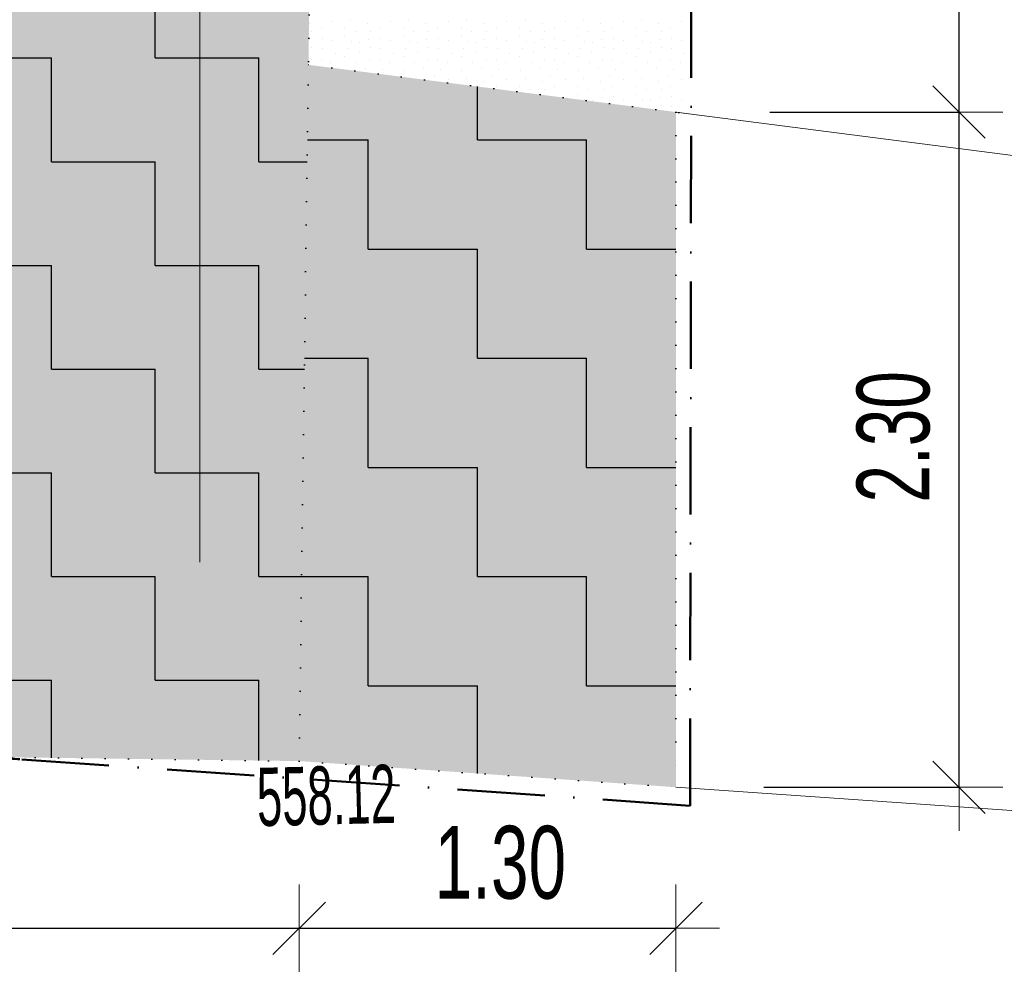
# Model space of a CAD drawing. Header units: millimetres. Extents: x -211955 to 157391, y -241491 to 94238.
# Tile 62 of 138: x 6304 to 9685, y -65518 to -62212. Entities that reach past the tile are written whole.
import ezdxf

# ---------------------------------------------------------------- set-up
doc = ezdxf.new("R2010")
doc.units = ezdxf.units.MM
doc.header["$PDMODE"] = 65
doc.linetypes.add('Cerchovana_1', pattern=[500, 300, -100, 0, -100])
doc.linetypes.add('Teckovana 0.5x_2', pattern=[80, 0, -80])
for name, color, linetype, lineweight in [('XR$1$PODKLAD_1', 7, 'Continuous', 25), ('XR$2$PŮDORYS 1.NP - STÁVAJÍCÍ_1', 7, 'Continuous', 25), ('XR$3$SITUACE - BOURÁNÍ_1', 7, 'Continuous', 25), ('XR$4$SITUACE - BOURÁNÍ - KOTY_1', 7, 'Continuous', 25)]:
    doc.layers.add(name, color=color, linetype=linetype, lineweight=lineweight)
doc.styles.add('ARIALNARROW', font='ARIALN.TTF')
doc.dimstyles.new('DIMSTYLE_4', dxfattribs={"dimtxt": 250, "dimasz": 300, "dimexe": 0, "dimexo": 0, "dimgap": 125, "dimtad": 2, "dimlfac": 0.001, "dimrnd": 0.05, "dimzin": 4, "dimdsep": 46, "dimtxsty": 'ARIALNARROW', "dimblk1": 'ALL_ML_STRICH', "dimblk2": 'ALL_ML_STRICH', "dimsah": 1, "dimcen": 0, "dimclrd": 6, "dimclre": 6, "dimclrt": 6, "dimadec": 0, "dimazin": 0, "dimtfac": 1, "dimtdec": 0, "dimtix": 1, "dimtmove": 2, "dimatfit": 3, "dimfxl": 0, "dimtzin": 0, "dimlwd": 0, "dimlwe": 18, "dimarcsym": 0})

# ---------------------------------------------------------------- blocks, each defined once
blk = doc.blocks.new('VZOR_0')
at = {"layer": 'XR$3$SITUACE - BOURÁNÍ_1', "color": 204, "linetype": 'Continuous', "lineweight": 13}
for p, q in [((7297.4, -62225.8), (7297.4, -62225.8)), ((7340, -62240), (7340, -62240)), ((7376.2, -62217.2), (7376.2, -62217.2)), ((7420, -62240), (7420, -62240)), ((7439.6, -62215.6), (7439.6, -62215.6)), ((7497.4, -62225.8), (7497.4, -62225.8)), ((7540, -62240), (7540, -62240)), ((7576.2, -62217.2), (7576.2, -62217.2)), ((7620, -62240), (7620, -62240)), ((7639.6, -62215.6), (7639.6, -62215.6)), ((7697.4, -62225.8), (7697.4, -62225.8)), ((7740, -62240), (7740, -62240)), ((7776.2, -62217.2), (7776.2, -62217.2)), ((7820, -62240), (7820, -62240)), ((7839.6, -62215.6), (7839.6, -62215.6)), ((7897.4, -62225.8), (7897.4, -62225.8)), ((7940, -62240), (7940, -62240)), ((7976.2, -62217.2), (7976.2, -62217.2)), ((8020, -62240), (8020, -62240)), ((8039.6, -62215.6), (8039.6, -62215.6)), ((8097.4, -62225.8), (8097.4, -62225.8)), ((8140, -62240), (8140, -62240)), ((8176.2, -62217.2), (8176.2, -62217.2)), ((8220, -62240), (8220, -62240)), ((8239.6, -62215.6), (8239.6, -62215.6)), ((8297.4, -62225.8), (8297.4, -62225.8)), ((8340, -62240), (8340, -62240)), ((8376.2, -62217.2), (8376.2, -62217.2)), ((8420, -62240), (8420, -62240)), ((8439.6, -62215.6), (8439.6, -62215.6)), ((8497.4, -62225.8), (8497.4, -62225.8)), ((8540, -62240), (8540, -62240)), ((8576.2, -62217.2), (8576.2, -62217.2)), ((7300, -62280), (7300, -62280)), ((7306.8, -62253), (7306.8, -62253)), ((7341.8, -62276.4), (7341.8, -62276.4)), ((7420.6, -62268), (7420.6, -62268)), ((7456.8, -62252.4), (7456.8, -62252.4)), ((7500, -62280), (7500, -62280)), ((7506.8, -62253), (7506.8, -62253)), ((7541.8, -62276.4), (7541.8, -62276.4)), ((7620.6, -62268), (7620.6, -62268)), ((7656.8, -62252.4), (7656.8, -62252.4)), ((7700, -62280), (7700, -62280)), ((7706.8, -62253), (7706.8, -62253)), ((7741.8, -62276.4), (7741.8, -62276.4)), ((7820.6, -62268), (7820.6, -62268)), ((7856.8, -62252.4), (7856.8, -62252.4)), ((7900, -62280), (7900, -62280)), ((7906.8, -62253), (7906.8, -62253)), ((7941.8, -62276.4), (7941.8, -62276.4)), ((8020.6, -62268), (8020.6, -62268)), ((8056.8, -62252.4), (8056.8, -62252.4)), ((8100, -62280), (8100, -62280)), ((8106.8, -62253), (8106.8, -62253)), ((8141.8, -62276.4), (8141.8, -62276.4)), ((8220.6, -62268), (8220.6, -62268)), ((8256.8, -62252.4), (8256.8, -62252.4)), ((8300, -62280), (8300, -62280)), ((8306.8, -62253), (8306.8, -62253)), ((8341.8, -62276.4), (8341.8, -62276.4)), ((8420.6, -62268), (8420.6, -62268)), ((8456.8, -62252.4), (8456.8, -62252.4)), ((8500, -62280), (8500, -62280)), ((8506.8, -62253), (8506.8, -62253)), ((8541.8, -62276.4), (8541.8, -62276.4)), ((7307, -62307), (7307, -62307)), ((7342.8, -62311.8), (7342.8, -62311.8)), ((7375.4, -62284.6), (7375.4, -62284.6)), ((7428.8, -62310.4), (7428.8, -62310.4)), ((7443.4, -62287.8), (7443.4, -62287.8)), ((7469.8, -62290), (7469.8, -62290)), ((7507, -62307), (7507, -62307)), ((7542.8, -62311.8), (7542.8, -62311.8)), ((7575.4, -62284.6), (7575.4, -62284.6)), ((7628.8, -62310.4), (7628.8, -62310.4)), ((7643.4, -62287.8), (7643.4, -62287.8)), ((7669.8, -62290), (7669.8, -62290)), ((7707, -62307), (7707, -62307)), ((7742.8, -62311.8), (7742.8, -62311.8)), ((7775.4, -62284.6), (7775.4, -62284.6)), ((7828.8, -62310.4), (7828.8, -62310.4)), ((7843.4, -62287.8), (7843.4, -62287.8)), ((7869.8, -62290), (7869.8, -62290)), ((7907, -62307), (7907, -62307)), ((7942.8, -62311.8), (7942.8, -62311.8)), ((7975.4, -62284.6), (7975.4, -62284.6)), ((8028.8, -62310.4), (8028.8, -62310.4)), ((8043.4, -62287.8), (8043.4, -62287.8)), ((8069.8, -62290), (8069.8, -62290)), ((8107, -62307), (8107, -62307)), ((8142.8, -62311.8), (8142.8, -62311.8)), ((8175.4, -62284.6), (8175.4, -62284.6)), ((8228.8, -62310.4), (8228.8, -62310.4)), ((8243.4, -62287.8), (8243.4, -62287.8)), ((8269.8, -62290), (8269.8, -62290)), ((8307, -62307), (8307, -62307)), ((8342.8, -62311.8), (8342.8, -62311.8)), ((8375.4, -62284.6), (8375.4, -62284.6)), ((8428.8, -62310.4), (8428.8, -62310.4)), ((8443.4, -62287.8), (8443.4, -62287.8)), ((8469.8, -62290), (8469.8, -62290)), ((8507, -62307), (8507, -62307)), ((8542.8, -62311.8), (8542.8, -62311.8)), ((8575.4, -62284.6), (8575.4, -62284.6)), ((7305.4, -62348.4), (7305.4, -62348.4)), ((7387, -62329.6), (7387, -62329.6)), ((7420, -62340), (7420, -62340)), ((7468.8, -62319.8), (7468.8, -62319.8)), ((7505.4, -62348.4), (7505.4, -62348.4)), ((7587, -62329.6), (7587, -62329.6)), ((7620, -62340), (7620, -62340)), ((7668.8, -62319.8), (7668.8, -62319.8)), ((7705.4, -62348.4), (7705.4, -62348.4)), ((7787, -62329.6), (7787, -62329.6)), ((7820, -62340), (7820, -62340)), ((7868.8, -62319.8), (7868.8, -62319.8)), ((7905.4, -62348.4), (7905.4, -62348.4)), ((7987, -62329.6), (7987, -62329.6)), ((8020, -62340), (8020, -62340)), ((8068.8, -62319.8), (8068.8, -62319.8)), ((8105.4, -62348.4), (8105.4, -62348.4)), ((8187, -62329.6), (8187, -62329.6)), ((8220, -62340), (8220, -62340)), ((8268.8, -62319.8), (8268.8, -62319.8)), ((8305.4, -62348.4), (8305.4, -62348.4)), ((8387, -62329.6), (8387, -62329.6)), ((8420, -62340), (8420, -62340)), ((8468.8, -62319.8), (8468.8, -62319.8)), ((8505.4, -62348.4), (8505.4, -62348.4)), ((8587, -62329.6), (8587, -62329.6)), ((7339.8, -62351.8), (7339.8, -62351.8)), ((7372, -62358.6), (7372, -62358.6)), ((7460, -62360), (7460, -62360)), ((7490.2, -62380.8), (7490.2, -62380.8)), ((7539.8, -62351.8), (7539.8, -62351.8)), ((7572, -62358.6), (7572, -62358.6)), ((7660, -62360), (7660, -62360)), ((7690.2, -62380.8), (7690.2, -62380.8)), ((7739.8, -62351.8), (7739.8, -62351.8)), ((7772, -62358.6), (7772, -62358.6)), ((7860, -62360), (7860, -62360)), ((7890.2, -62380.8), (7890.2, -62380.8)), ((7939.8, -62351.8), (7939.8, -62351.8)), ((7972, -62358.6), (7972, -62358.6)), ((8060, -62360), (8060, -62360)), ((8090.2, -62380.8), (8090.2, -62380.8)), ((8139.8, -62351.8), (8139.8, -62351.8)), ((8172, -62358.6), (8172, -62358.6)), ((8260, -62360), (8260, -62360)), ((8290.2, -62380.8), (8290.2, -62380.8)), ((8339.8, -62351.8), (8339.8, -62351.8)), ((8372, -62358.6), (8372, -62358.6)), ((8460, -62360), (8460, -62360)), ((8490.2, -62380.8), (8490.2, -62380.8)), ((8539.8, -62351.8), (8539.8, -62351.8)), ((8572, -62358.6), (8572, -62358.6)), ((7548.8, -62384.8), (7548.8, -62384.8)), ((7621.8, -62386), (7621.8, -62386)), ((7728, -62408.4), (7728, -62408.4)), ((7748.8, -62384.8), (7748.8, -62384.8)), ((7821.8, -62386), (7821.8, -62386)), ((7839.6, -62415.6), (7839.6, -62415.6)), ((7928, -62408.4), (7928, -62408.4)), ((7948.8, -62384.8), (7948.8, -62384.8)), ((8021.8, -62386), (8021.8, -62386)), ((8039.6, -62415.6), (8039.6, -62415.6)), ((8128, -62408.4), (8128, -62408.4)), ((8148.8, -62384.8), (8148.8, -62384.8)), ((8221.8, -62386), (8221.8, -62386)), ((8239.6, -62415.6), (8239.6, -62415.6)), ((8328, -62408.4), (8328, -62408.4)), ((8348.8, -62384.8), (8348.8, -62384.8)), ((8421.8, -62386), (8421.8, -62386)), ((8439.6, -62415.6), (8439.6, -62415.6)), ((8528, -62408.4), (8528, -62408.4)), ((8548.8, -62384.8), (8548.8, -62384.8)), ((7776.2, -62417.2), (7776.2, -62417.2)), ((7897.4, -62425.8), (7897.4, -62425.8)), ((7940, -62440), (7940, -62440)), ((7976.2, -62417.2), (7976.2, -62417.2)), ((8020, -62440), (8020, -62440)), ((8097.4, -62425.8), (8097.4, -62425.8)), ((8140, -62440), (8140, -62440)), ((8176.2, -62417.2), (8176.2, -62417.2)), ((8220, -62440), (8220, -62440)), ((8297.4, -62425.8), (8297.4, -62425.8)), ((8340, -62440), (8340, -62440)), ((8376.2, -62417.2), (8376.2, -62417.2)), ((8420, -62440), (8420, -62440)), ((8497.4, -62425.8), (8497.4, -62425.8)), ((8540, -62440), (8540, -62440)), ((8576.2, -62417.2), (8576.2, -62417.2)), ((8056.8, -62452.4), (8056.8, -62452.4)), ((8106.8, -62453), (8106.8, -62453)), ((8220.6, -62468), (8220.6, -62468)), ((8256.8, -62452.4), (8256.8, -62452.4)), ((8300, -62480), (8300, -62480)), ((8306.8, -62453), (8306.8, -62453)), ((8341.8, -62476.4), (8341.8, -62476.4)), ((8420.6, -62468), (8420.6, -62468)), ((8456.8, -62452.4), (8456.8, -62452.4)), ((8500, -62480), (8500, -62480)), ((8506.8, -62453), (8506.8, -62453)), ((8541.8, -62476.4), (8541.8, -62476.4)), ((8243.4, -62487.8), (8243.4, -62487.8)), ((8269.8, -62490), (8269.8, -62490)), ((8375.4, -62484.6), (8375.4, -62484.6)), ((8428.8, -62510.4), (8428.8, -62510.4)), ((8443.4, -62487.8), (8443.4, -62487.8)), ((8469.8, -62490), (8469.8, -62490)), ((8507, -62507), (8507, -62507)), ((8542.8, -62511.8), (8542.8, -62511.8)), ((8575.4, -62484.6), (8575.4, -62484.6)), ((8587, -62529.6), (8587, -62529.6))]:
    blk.add_line(p, q, dxfattribs=at)
blk = doc.blocks.new('ALL_ML_STRICH')
at = {"color": 0, "linetype": 'ByBlock', "lineweight": -2}
for p, q in [((0, -0.5), (0, 0.5)), ((-0.3, -0.3), (0.3, 0.3)), ((-1, 0), (0.5, 0))]:
    blk.add_line(p, q, dxfattribs=at)
blk = doc.blocks.new('*D42')
at = {"layer": 'DEFPOINTS', "color": 6, "linetype": 'Continuous', "lineweight": 18}
for p in [(8557.2, -62529.2), (8557.2, -64848.3), (9529.4, -64848.3)]:
    blk.add_point(p, dxfattribs=at)
at = {"layer": 'XR$4$SITUACE - BOURÁNÍ - KOTY_1', "color": 6, "linetype": 'Continuous', "lineweight": -2}
for p, q in [((8879.9, -62529.2), (9529.4, -62529.2)), ((9529.4, -64848.3), (9529.4, -62529.2)), ((8858.6, -64848.3), (9529.4, -64848.3))]:
    blk.add_line(p, q, dxfattribs=at)
at = {"layer": 'XR$4$SITUACE - BOURÁNÍ - KOTY_1', "color": 6, "linetype": 'Continuous', "lineweight": 18, "xscale": 300, "yscale": 300, "zscale": 300}
for p, rotation in [((9529.4, -62529.2), 90), ((9529.4, -64848.3), 270)]:
    blk.add_blockref('ALL_ML_STRICH', p, dxfattribs=dict(at, rotation=rotation))
at = {"layer": 'XR$4$SITUACE - BOURÁNÍ - KOTY_1', "color": 6, "linetype": 'Continuous', "lineweight": 18, "insert": (9304.4, -63644.8), "char_height": 250, "width": 811.429, "attachment_point": 5, "rotation": 90, "style": 'ARIALNARROW'}
blk.add_mtext('\\W0.81;\\A1;{2.30}', dxfattribs=at)
blk = doc.blocks.new('*D43')
at = {"layer": 'DEFPOINTS', "color": 6, "linetype": 'Continuous', "lineweight": 18}
for p in [(8578.8, -58203.9), (8557.2, -62529.2), (9529.4, -62529.2)]:
    blk.add_point(p, dxfattribs=at)
at = {"layer": 'XR$4$SITUACE - BOURÁNÍ - KOTY_1', "color": 6, "linetype": 'Continuous', "lineweight": -2}
for p, q in [((9529.4, -58203.9), (9529.4, -58203.9)), ((9529.4, -62529.2), (9529.4, -58203.9)), ((8879.9, -62529.2), (9529.4, -62529.2))]:
    blk.add_line(p, q, dxfattribs=at)
at = {"layer": 'XR$4$SITUACE - BOURÁNÍ - KOTY_1', "color": 6, "linetype": 'Continuous', "lineweight": 18, "xscale": 300, "yscale": 300, "zscale": 300}
for p, rotation in [((9529.4, -58203.9), 90), ((9529.4, -62529.2), 270)]:
    blk.add_blockref('ALL_ML_STRICH', p, dxfattribs=dict(at, rotation=rotation))
at = {"layer": 'XR$4$SITUACE - BOURÁNÍ - KOTY_1', "color": 6, "linetype": 'Continuous', "lineweight": 18, "insert": (9304.4, -60322.5), "char_height": 250, "width": 811.429, "attachment_point": 5, "rotation": 90, "style": 'ARIALNARROW'}
blk.add_mtext('\\W0.81;\\A1;{4.35}', dxfattribs=at)
blk = doc.blocks.new('*D61')
at = {"layer": 'DEFPOINTS', "color": 6, "linetype": 'Continuous', "lineweight": 18}
for p in [(-771.6, -64653.9), (7263.3, -64758.5), (-771.6, -65332.8)]:
    blk.add_point(p, dxfattribs=at)
at = {"layer": 'XR$4$SITUACE - BOURÁNÍ - KOTY_1', "color": 6, "linetype": 'Continuous', "lineweight": -2}
for p, q in [((-771.6, -64983.1), (-771.6, -65332.8)), ((-771.6, -65332.8), (7263.3, -65332.8)), ((7263.3, -65332.8), (7263.3, -65332.8))]:
    blk.add_line(p, q, dxfattribs=at)
at = {"layer": 'XR$4$SITUACE - BOURÁNÍ - KOTY_1', "color": 6, "linetype": 'Continuous', "lineweight": 18, "xscale": 300, "yscale": 300, "zscale": 300, "rotation": 180}
blk.add_blockref('ALL_ML_STRICH', (-771.6, -65332.8), dxfattribs=at)
at = {"layer": 'XR$4$SITUACE - BOURÁNÍ - KOTY_1', "color": 6, "linetype": 'Continuous', "lineweight": 18, "xscale": 300, "yscale": 300, "zscale": 300}
blk.add_blockref('ALL_ML_STRICH', (7263.3, -65332.8), dxfattribs=at)
at = {"layer": 'XR$4$SITUACE - BOURÁNÍ - KOTY_1', "color": 6, "linetype": 'Continuous', "lineweight": 18, "insert": (3289.9, -65107.8), "char_height": 250, "width": 811.429, "attachment_point": 5, "style": 'ARIALNARROW'}
blk.add_mtext('\\W0.81;\\A1;{8.05}', dxfattribs=at)
blk = doc.blocks.new('*D62')
at = {"layer": 'DEFPOINTS', "color": 6, "linetype": 'Continuous', "lineweight": 18}
for p in [(7263.3, -64758.5), (8557.2, -64848.3), (7263.3, -65332.8)]:
    blk.add_point(p, dxfattribs=at)
at = {"layer": 'XR$4$SITUACE - BOURÁNÍ - KOTY_1', "color": 6, "linetype": 'Continuous', "lineweight": -2}
for p, q in [((7263.3, -65332.8), (7263.3, -65332.8)), ((7263.3, -65332.8), (8557.2, -65332.8)), ((8557.2, -65332.8), (8557.2, -65332.8))]:
    blk.add_line(p, q, dxfattribs=at)
at = {"layer": 'XR$4$SITUACE - BOURÁNÍ - KOTY_1', "color": 6, "linetype": 'Continuous', "lineweight": 18, "xscale": 300, "yscale": 300, "zscale": 300, "rotation": 180}
blk.add_blockref('ALL_ML_STRICH', (7263.3, -65332.8), dxfattribs=at)
at = {"layer": 'XR$4$SITUACE - BOURÁNÍ - KOTY_1', "color": 6, "linetype": 'Continuous', "lineweight": 18, "xscale": 300, "yscale": 300, "zscale": 300}
blk.add_blockref('ALL_ML_STRICH', (8557.2, -65332.8), dxfattribs=at)
at = {"layer": 'XR$4$SITUACE - BOURÁNÍ - KOTY_1', "color": 6, "linetype": 'Continuous', "lineweight": 18, "insert": (7954.2, -65107.8), "char_height": 250, "width": 811.429, "attachment_point": 5, "style": 'ARIALNARROW'}
blk.add_mtext('\\W0.81;\\A1;{1.30}', dxfattribs=at)

msp = doc.modelspace()

# ---------------------------------------------------------------- hatches: boundary and pattern name
at = {"layer": 'XR$3$SITUACE - BOURÁNÍ_1', "linetype": 'Continuous', "lineweight": 25}
for points in [[(7295.185, -62367.041), (7330.211, -59695.399), (6922.017, -59681.339), (6922.017, -59773.892), (3797.017, -59773.892), (3797.017, -60873.892), (2007.017, -60873.892), (2007.017, -59773.892), (-652.983, -59773.892), (-652.983, -62653.892), (-11382.983, -62653.892), (-11382.983, -62049.582), (-16701.047, -61580.486), (-12807.211, -63746.414), (-765.665, -63663.495), (-771.576, -64653.932), (7263.345, -64758.523)], [(8557.151, -64848.306), (8557.151, -62529.198), (7295.185, -62367.041), (7263.345, -64758.523)]]:
    msp.add_hatch(color=254, dxfattribs=at).paths.add_polyline_path(points, flags=0)
h = msp.add_hatch(dxfattribs=at)
h.set_pattern_fill('VZOR', scale=356.25, style=0, pattern_type=2)
h.set_pattern_definition([(0, (712.5, 712.5), (356.25, 356.25), [356.25, -356.25]), (90, (712.5, 712.5), (-356.25, 356.25), [356.25, -356.25])])
h.paths.add_polyline_path([(7295.185, -62367.041), (7330.211, -59695.399), (6922.017, -59681.339), (6922.017, -59773.892), (3797.017, -59773.892), (3797.017, -60873.892), (2007.017, -60873.892), (2007.017, -59773.892), (-652.983, -59773.892), (-652.983, -62653.892), (-11382.983, -62653.892), (-11382.983, -62049.582), (-16701.047, -61580.486), (-12807.211, -63746.414), (-765.665, -63663.495), (-771.576, -64653.932), (7263.345, -64758.523)], flags=0)
h = msp.add_hatch(dxfattribs=at)
h.set_pattern_fill('VZOR', scale=375, style=0, pattern_type=2)
h.set_pattern_definition([(0, (750, 750), (375, 375), [375, -375]), (90, (750, 750), (-375, 375), [375, -375])])
h.paths.add_polyline_path([(8557.151, -64848.306), (8557.151, -62529.198), (7295.185, -62367.041), (7263.345, -64758.523)], flags=0)

# ---------------------------------------------------------------- linework, layer by layer
at = {"layer": 'XR$1$PODKLAD_1', "color": 7, "linetype": 'Teckovana 0.5x_2', "lineweight": 25}
for p, q in [((7263.345, -64758.523), (7330.211, -59695.399)), ((8567.151, -62530.483), (7295.185, -62367.041)), ((-771.576, -64653.932), (7263.345, -64758.523)), ((7263.345, -64758.523), (8557.151, -64848.306))]:
    msp.add_line(p, q, dxfattribs=at)
at = {"layer": 'XR$1$PODKLAD_1', "color": 7, "linetype": 'Continuous', "lineweight": 13}
for p, q in [((14429.594, -63283.777), (8557.151, -62529.198)), ((8557.151, -64848.306), (14307.319, -65247.333))]:
    msp.add_line(p, q, dxfattribs=at)
at = {"layer": 'XR$2$PŮDORYS 1.NP - STÁVAJÍCÍ_1', "color": 251, "linetype": 'Continuous', "lineweight": 13}
msp.add_line((6922.017, -59773.892), (6922.017, -64075.181), dxfattribs=at)
at = {"layer": 'XR$3$SITUACE - BOURÁNÍ_1', "color": 204, "linetype": 'Cerchovana_1', "lineweight": 50}
for q in [(8615.543, -58476.677), (6303.591, -64752.067)]:
    msp.add_line((8605.676, -64911.817), q, dxfattribs=at)
at = {"layer": 'XR$3$SITUACE - BOURÁNÍ_1', "color": 7, "linetype": 'Teckovana 0.5x_2', "lineweight": 25}
msp.add_line((8557.151, -62529.198), (8557.151, -64848.306), dxfattribs=at)
at = {"layer": 'XR$3$SITUACE - BOURÁNÍ_1', "color": 204, "linetype": 'Cerchovana_1', "lineweight": 50}
msp.add_arc((6154.193, -66904.961), 2158.072, 86.030384, 140.021507, dxfattribs=at)

# ---------------------------------------------------------------- block references
at = {"layer": 'XR$3$SITUACE - BOURÁNÍ_1', "color": 204, "linetype": 'Continuous', "lineweight": 13}
msp.add_blockref('VZOR_0', (0, 0), dxfattribs=at)

# ---------------------------------------------------------------- texts
at = {"layer": 'XR$1$PODKLAD_1', "color": 12, "linetype": 'Continuous', "lineweight": 18, "insert": (7356.27, -64877.632), "char_height": 200, "width": 553.51224, "attachment_point": 5, "rotation": 1.393783, "style": 'ARIALNARROW'}
msp.add_mtext('\\W0.68;558.12', dxfattribs=at)

# ---------------------------------------------------------------- dimensions: what is measured, and where the dimension line sits
at = {"layer": 'XR$4$SITUACE - BOURÁNÍ - KOTY_1', "color": 6, "linetype": 'Continuous', "lineweight": 18}
for base, p1, p2, picture, middle in [((9529.36, -58203.892), (8879.95, -62529.198), (9529.36, -58203.892), '*D43', (9304.36, -60322.545)), ((9529.36, -62529.198), (8858.606, -64848.306), (8879.95, -62529.198), '*D42', (9304.36, -63644.752))]:
    dim = msp.add_linear_dim(base=base, p1=p1, p2=p2, angle=90, dimstyle='DIMSTYLE_4', override={"dimpost": '<>', "dimclrd": 6, "dimclre": 6, "dimclrt": 6, "dimlwd": 0, "dimlwe": 18}, dxfattribs=at)
    dim.commit()
    dim.dimension.update_dxf_attribs({"geometry": picture, "text_midpoint": middle, "dimtype": 160})
for base, p1, p2, picture, middle in [((7263.345, -65332.848), (-771.576, -64983.055), (7263.345, -65332.848), '*D61', (3289.885, -65107.848)), ((8557.151, -65332.848), (7263.345, -65332.848), (8557.151, -65332.848), '*D62', (7954.248, -65107.848))]:
    dim = msp.add_linear_dim(base=base, p1=p1, p2=p2, dimstyle='DIMSTYLE_4', override={"dimpost": '<>', "dimclrd": 6, "dimclre": 6, "dimclrt": 6, "dimlwd": 0, "dimlwe": 18}, dxfattribs=at)
    dim.commit()
    dim.dimension.update_dxf_attribs({"geometry": picture, "text_midpoint": middle, "dimtype": 160})

doc.saveas('drawing.dxf')
